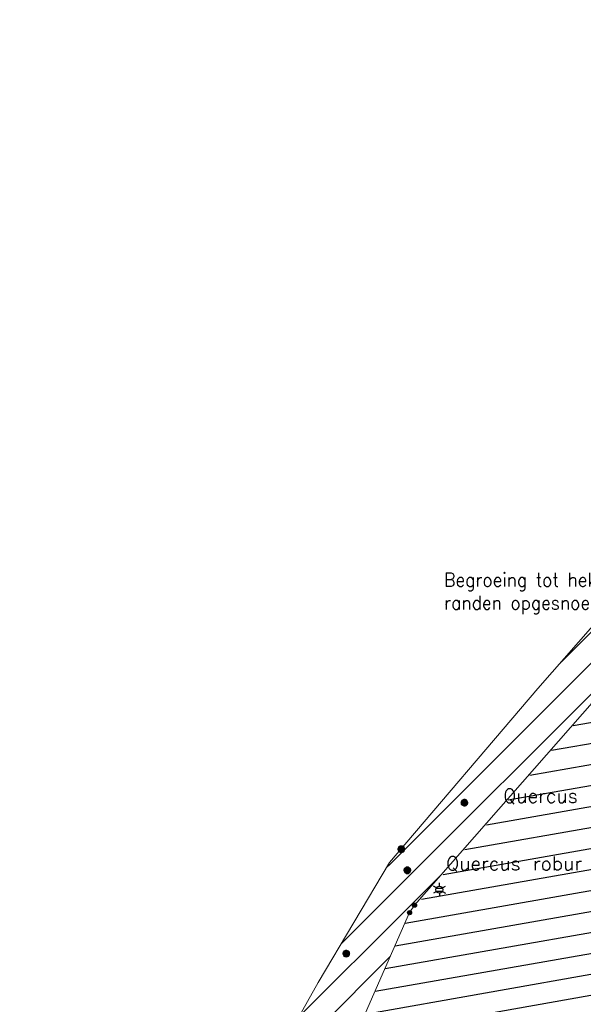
# Model space of a CAD drawing. Header units: metres. Extents: x 102852 to 106916, y 385458 to 392749.
# Tile 19 of 59: x 104744 to 104785, y 388180 to 388251. Entities that reach past the tile are written whole.
import ezdxf
from ezdxf.enums import TextEntityAlignment as Align

# ---------------------------------------------------------------- set-up
doc = ezdxf.new("R2010")
doc.units = ezdxf.units.M
for name, color, linetype, lineweight in [('0-BEPLANTING', 14, 'Continuous', 30), ('0-GRAS SPORTVELDEN', 3, 'Continuous', 30), ('_alg-maatvoering', 7, 'Continuous', 0), ('B-WE-GR-STRUIK-G', 90, 'Continuous', 13), ('B-WE-IE-MEUBILAIR_WEGMEUBILAIR-S', 7, 'Continuous', 30), ('B-WE-IE-OV-LICHTMAST-S', 40, 'Continuous', 30), ('Bomen', 84, 'Continuous', 0), ('Boomsoort', 10, 'Continuous', 0), ('N-WE-IE-TERREINAFSCHEIDING_KUNSTMATIG_HEKWERK-G', 6, 'Continuous', 0)]:
    doc.layers.add(name, color=color, linetype=linetype, lineweight=lineweight)
doc.styles.add('arial', font='arial.ttf')
doc.styles.add('NLCS-ISO', font='NLCS-ISO.ttf')
doc.styles.add('Style-txt', font='txt.shx')
pattern_1 = [(45, (0, 0), (-1.122532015, 1.122532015), [])]

# ---------------------------------------------------------------- blocks, each defined once
blk = doc.blocks.new('SIE-WEG_PAAL_VAST_7')
blk.add_hatch(color=256).paths.add_polyline_path([(-0.37, -0.37), (-0.37, 0.37), (0.37, 0.37), (0.37, -0.37)])
blk.add_circle((0, 0), 0.75)
blk.add_3dface([(0.37, 0.37), (-0.37, 0.37), (-0.37, -0.37), (0.37, -0.37)])
at = {"style": 'NLCS-ISO'}
blk.add_attdef('TYPE', (0, 0), '', height=1.75, dxfattribs=at)
blk = doc.blocks.new('B-SIE-WEG_LICHTMAST-SO_7')
at = {"ltscale": 0.1}
for p, q in [((-1.1, 0.63), (-2.19, 1.27)), ((0, 1.27), (0, 2.53)), ((1.1, 0.63), (2.19, 1.27)), ((-1.1, -0.63), (-2.19, -1.27)), ((0, -1.27), (0, -2.53)), ((1.1, -0.63), (2.19, -1.27))]:
    blk.add_line(p, q, dxfattribs=at)
at = {"flags": 128}
for points in [[(-1.16, 0.5), (1.16, 0.5)], [(-1.16, -0.5), (1.16, -0.5)]]:
    blk.add_lwpolyline(points, dxfattribs=at)
at = {"ltscale": 0.1}
blk.add_circle((0, 0), 1.27, dxfattribs=at)
at = {"style": 'NLCS-ISO'}
blk.add_attdef('TYPE', text='', height=1.8, dxfattribs=at).set_placement((0, 2.53), align=Align.BOTTOM_CENTER)
blk = doc.blocks.new('MPOLYGON_233')
at = {"layer": 'Bomen', "flags": 128}
for points in [[(104776.182, 388194.662), (104776.177, 388194.613), (104776.677, 388194.613)], [(104776.177, 388194.613), (104776.182, 388194.565), (104776.672, 388194.565)], [(104776.177, 388194.613), (104776.677, 388194.613), (104776.672, 388194.565)], [(104776.196, 388194.709), (104776.182, 388194.662), (104776.672, 388194.662)], [(104776.182, 388194.662), (104776.672, 388194.662), (104776.677, 388194.613)], [(104776.182, 388194.565), (104776.196, 388194.518), (104776.658, 388194.518)], [(104776.182, 388194.565), (104776.672, 388194.565), (104776.658, 388194.518)], [(104776.219, 388194.752), (104776.196, 388194.709), (104776.658, 388194.709)], [(104776.196, 388194.709), (104776.658, 388194.709), (104776.672, 388194.662)], [(104776.196, 388194.518), (104776.219, 388194.474), (104776.635, 388194.474)], [(104776.196, 388194.518), (104776.658, 388194.518), (104776.635, 388194.474)], [(104776.25, 388194.79), (104776.219, 388194.752), (104776.635, 388194.752)], [(104776.219, 388194.752), (104776.635, 388194.752), (104776.658, 388194.709)], [(104776.219, 388194.474), (104776.25, 388194.437), (104776.604, 388194.437)], [(104776.219, 388194.474), (104776.635, 388194.474), (104776.604, 388194.437)], [(104776.288, 388194.821), (104776.25, 388194.79), (104776.604, 388194.79)], [(104776.25, 388194.79), (104776.604, 388194.79), (104776.635, 388194.752)], [(104776.25, 388194.437), (104776.288, 388194.406), (104776.566, 388194.406)], [(104776.25, 388194.437), (104776.604, 388194.437), (104776.566, 388194.406)], [(104776.332, 388194.844), (104776.288, 388194.821), (104776.566, 388194.821)], [(104776.288, 388194.821), (104776.566, 388194.821), (104776.604, 388194.79)], [(104776.288, 388194.406), (104776.332, 388194.382), (104776.523, 388194.382)], [(104776.288, 388194.406), (104776.566, 388194.406), (104776.523, 388194.382)], [(104776.378, 388194.859), (104776.332, 388194.844), (104776.523, 388194.844)], [(104776.332, 388194.844), (104776.523, 388194.844), (104776.566, 388194.821)], [(104776.427, 388194.863), (104776.378, 388194.859), (104776.476, 388194.859)], [(104776.378, 388194.859), (104776.476, 388194.859), (104776.523, 388194.844)], [(104776.332, 388194.382), (104776.378, 388194.368), (104776.476, 388194.368)], [(104776.332, 388194.382), (104776.523, 388194.382), (104776.476, 388194.368)], [(104776.378, 388194.368), (104776.476, 388194.368), (104776.427, 388194.363)]]:
    blk.add_lwpolyline(points, close=True, dxfattribs=at)
at = {"layer": 'Bomen', "color": 74, "true_color": 0x55aa00, "flags": 128}
for points in [[(104776.177, 388194.613), (104776.182, 388194.662)], [(104776.182, 388194.565), (104776.177, 388194.613)], [(104776.182, 388194.662), (104776.196, 388194.709)], [(104776.196, 388194.518), (104776.182, 388194.565)], [(104776.196, 388194.709), (104776.219, 388194.752)], [(104776.219, 388194.474), (104776.196, 388194.518)], [(104776.219, 388194.752), (104776.25, 388194.79)], [(104776.25, 388194.437), (104776.219, 388194.474)], [(104776.25, 388194.79), (104776.288, 388194.821)], [(104776.288, 388194.406), (104776.25, 388194.437)], [(104776.288, 388194.821), (104776.332, 388194.844)], [(104776.332, 388194.382), (104776.288, 388194.406)], [(104776.332, 388194.844), (104776.378, 388194.859)], [(104776.378, 388194.859), (104776.427, 388194.863)], [(104776.427, 388194.863), (104776.476, 388194.859)], [(104776.476, 388194.859), (104776.523, 388194.844)], [(104776.523, 388194.844), (104776.566, 388194.821)], [(104776.566, 388194.406), (104776.523, 388194.382)], [(104776.566, 388194.821), (104776.604, 388194.79)], [(104776.604, 388194.437), (104776.566, 388194.406)], [(104776.604, 388194.79), (104776.635, 388194.752)], [(104776.635, 388194.474), (104776.604, 388194.437)], [(104776.635, 388194.752), (104776.658, 388194.709)], [(104776.658, 388194.518), (104776.635, 388194.474)], [(104776.658, 388194.709), (104776.672, 388194.662)], [(104776.672, 388194.565), (104776.658, 388194.518)], [(104776.672, 388194.662), (104776.677, 388194.613)], [(104776.677, 388194.613), (104776.672, 388194.565)], [(104776.378, 388194.368), (104776.332, 388194.382)], [(104776.427, 388194.363), (104776.378, 388194.368)], [(104776.476, 388194.368), (104776.427, 388194.363)], [(104776.523, 388194.382), (104776.476, 388194.368)]]:
    blk.add_lwpolyline(points, dxfattribs=at)
at = {"layer": 'Bomen'}
for points in [[(104776.182, 388194.662), (104776.177, 388194.613), (104776.677, 388194.613)], [(104776.196, 388194.709), (104776.182, 388194.662), (104776.672, 388194.662)], [(104776.182, 388194.662), (104776.672, 388194.662), (104776.677, 388194.613)], [(104776.219, 388194.752), (104776.196, 388194.709), (104776.658, 388194.709)], [(104776.196, 388194.709), (104776.658, 388194.709), (104776.672, 388194.662)], [(104776.25, 388194.79), (104776.219, 388194.752), (104776.635, 388194.752)], [(104776.219, 388194.752), (104776.635, 388194.752), (104776.658, 388194.709)], [(104776.288, 388194.821), (104776.25, 388194.79), (104776.604, 388194.79)], [(104776.25, 388194.79), (104776.604, 388194.79), (104776.635, 388194.752)], [(104776.332, 388194.844), (104776.288, 388194.821), (104776.566, 388194.821)], [(104776.288, 388194.821), (104776.566, 388194.821), (104776.604, 388194.79)], [(104776.378, 388194.859), (104776.332, 388194.844), (104776.523, 388194.844)], [(104776.332, 388194.844), (104776.523, 388194.844), (104776.566, 388194.821)], [(104776.427, 388194.863), (104776.378, 388194.859), (104776.476, 388194.859)], [(104776.378, 388194.859), (104776.476, 388194.859), (104776.523, 388194.844)]]:
    blk.add_solid(points, dxfattribs=at)
at = {"layer": 'Bomen', "extrusion": (0, 0, -1)}
for points in [[(-104776.177, 388194.613), (-104776.182, 388194.565), (-104776.672, 388194.565)], [(-104776.177, 388194.613), (-104776.677, 388194.613), (-104776.672, 388194.565)], [(-104776.182, 388194.565), (-104776.196, 388194.518), (-104776.658, 388194.518)], [(-104776.182, 388194.565), (-104776.672, 388194.565), (-104776.658, 388194.518)], [(-104776.196, 388194.518), (-104776.219, 388194.474), (-104776.635, 388194.474)], [(-104776.196, 388194.518), (-104776.658, 388194.518), (-104776.635, 388194.474)], [(-104776.219, 388194.474), (-104776.25, 388194.437), (-104776.604, 388194.437)], [(-104776.219, 388194.474), (-104776.635, 388194.474), (-104776.604, 388194.437)], [(-104776.25, 388194.437), (-104776.288, 388194.406), (-104776.566, 388194.406)], [(-104776.25, 388194.437), (-104776.604, 388194.437), (-104776.566, 388194.406)], [(-104776.288, 388194.406), (-104776.332, 388194.382), (-104776.523, 388194.382)], [(-104776.288, 388194.406), (-104776.566, 388194.406), (-104776.523, 388194.382)], [(-104776.332, 388194.382), (-104776.378, 388194.368), (-104776.476, 388194.368)], [(-104776.332, 388194.382), (-104776.523, 388194.382), (-104776.476, 388194.368)], [(-104776.378, 388194.368), (-104776.476, 388194.368), (-104776.427, 388194.363)]]:
    blk.add_solid(points, dxfattribs=at)
blk = doc.blocks.new('MPOLYGON_420')
at = {"layer": 'Bomen', "flags": 128}
for points in [[(104772.043, 388189.756), (104772.039, 388189.708), (104772.539, 388189.708)], [(104772.039, 388189.708), (104772.043, 388189.659), (104772.534, 388189.659)], [(104772.039, 388189.708), (104772.539, 388189.708), (104772.534, 388189.659)], [(104772.058, 388189.803), (104772.043, 388189.756), (104772.534, 388189.756)], [(104772.043, 388189.756), (104772.534, 388189.756), (104772.539, 388189.708)], [(104772.043, 388189.659), (104772.058, 388189.612), (104772.52, 388189.612)], [(104772.043, 388189.659), (104772.534, 388189.659), (104772.52, 388189.612)], [(104772.081, 388189.846), (104772.058, 388189.803), (104772.52, 388189.803)], [(104772.058, 388189.803), (104772.52, 388189.803), (104772.534, 388189.756)], [(104772.058, 388189.612), (104772.081, 388189.569), (104772.496, 388189.569)], [(104772.058, 388189.612), (104772.52, 388189.612), (104772.496, 388189.569)], [(104772.112, 388189.884), (104772.081, 388189.846), (104772.496, 388189.846)], [(104772.081, 388189.846), (104772.496, 388189.846), (104772.52, 388189.803)], [(104772.081, 388189.569), (104772.112, 388189.531), (104772.465, 388189.531)], [(104772.081, 388189.569), (104772.496, 388189.569), (104772.465, 388189.531)], [(104772.15, 388189.915), (104772.112, 388189.884), (104772.465, 388189.884)], [(104772.112, 388189.884), (104772.465, 388189.884), (104772.496, 388189.846)], [(104772.112, 388189.531), (104772.15, 388189.5), (104772.427, 388189.5)], [(104772.112, 388189.531), (104772.465, 388189.531), (104772.427, 388189.5)], [(104772.193, 388189.939), (104772.15, 388189.915), (104772.427, 388189.915)], [(104772.15, 388189.915), (104772.427, 388189.915), (104772.465, 388189.884)], [(104772.15, 388189.5), (104772.193, 388189.477), (104772.384, 388189.477)], [(104772.15, 388189.5), (104772.427, 388189.5), (104772.384, 388189.477)], [(104772.24, 388189.953), (104772.193, 388189.939), (104772.384, 388189.939)], [(104772.193, 388189.939), (104772.384, 388189.939), (104772.427, 388189.915)], [(104772.193, 388189.477), (104772.24, 388189.462), (104772.337, 388189.462)], [(104772.193, 388189.477), (104772.384, 388189.477), (104772.337, 388189.462)], [(104772.289, 388189.958), (104772.24, 388189.953), (104772.337, 388189.953)], [(104772.24, 388189.953), (104772.337, 388189.953), (104772.384, 388189.939)], [(104772.24, 388189.462), (104772.337, 388189.462), (104772.289, 388189.458)]]:
    blk.add_lwpolyline(points, close=True, dxfattribs=at)
at = {"layer": 'Bomen', "color": 74, "true_color": 0x55aa00, "flags": 128}
for points in [[(104772.039, 388189.708), (104772.043, 388189.756)], [(104772.043, 388189.659), (104772.039, 388189.708)], [(104772.043, 388189.756), (104772.058, 388189.803)], [(104772.058, 388189.612), (104772.043, 388189.659)], [(104772.058, 388189.803), (104772.081, 388189.846)], [(104772.081, 388189.569), (104772.058, 388189.612)], [(104772.081, 388189.846), (104772.112, 388189.884)], [(104772.112, 388189.531), (104772.081, 388189.569)], [(104772.112, 388189.884), (104772.15, 388189.915)], [(104772.15, 388189.5), (104772.112, 388189.531)], [(104772.15, 388189.915), (104772.193, 388189.939)], [(104772.193, 388189.477), (104772.15, 388189.5)], [(104772.193, 388189.939), (104772.24, 388189.953)], [(104772.24, 388189.462), (104772.193, 388189.477)], [(104772.24, 388189.953), (104772.289, 388189.958)], [(104772.289, 388189.458), (104772.24, 388189.462)], [(104772.289, 388189.958), (104772.337, 388189.953)], [(104772.337, 388189.462), (104772.289, 388189.458)], [(104772.337, 388189.953), (104772.384, 388189.939)], [(104772.384, 388189.477), (104772.337, 388189.462)], [(104772.384, 388189.939), (104772.427, 388189.915)], [(104772.427, 388189.5), (104772.384, 388189.477)], [(104772.427, 388189.915), (104772.465, 388189.884)], [(104772.465, 388189.531), (104772.427, 388189.5)], [(104772.465, 388189.884), (104772.496, 388189.846)], [(104772.496, 388189.569), (104772.465, 388189.531)], [(104772.496, 388189.846), (104772.52, 388189.803)], [(104772.52, 388189.612), (104772.496, 388189.569)], [(104772.52, 388189.803), (104772.534, 388189.756)], [(104772.534, 388189.659), (104772.52, 388189.612)], [(104772.534, 388189.756), (104772.539, 388189.708)], [(104772.539, 388189.708), (104772.534, 388189.659)]]:
    blk.add_lwpolyline(points, dxfattribs=at)
at = {"layer": 'Bomen'}
for points in [[(104772.043, 388189.756), (104772.039, 388189.708), (104772.539, 388189.708)], [(104772.058, 388189.803), (104772.043, 388189.756), (104772.534, 388189.756)], [(104772.043, 388189.756), (104772.534, 388189.756), (104772.539, 388189.708)], [(104772.081, 388189.846), (104772.058, 388189.803), (104772.52, 388189.803)], [(104772.058, 388189.803), (104772.52, 388189.803), (104772.534, 388189.756)], [(104772.112, 388189.884), (104772.081, 388189.846), (104772.496, 388189.846)], [(104772.081, 388189.846), (104772.496, 388189.846), (104772.52, 388189.803)], [(104772.15, 388189.915), (104772.112, 388189.884), (104772.465, 388189.884)], [(104772.112, 388189.884), (104772.465, 388189.884), (104772.496, 388189.846)], [(104772.193, 388189.939), (104772.15, 388189.915), (104772.427, 388189.915)], [(104772.15, 388189.915), (104772.427, 388189.915), (104772.465, 388189.884)], [(104772.24, 388189.953), (104772.193, 388189.939), (104772.384, 388189.939)], [(104772.193, 388189.939), (104772.384, 388189.939), (104772.427, 388189.915)], [(104772.289, 388189.958), (104772.24, 388189.953), (104772.337, 388189.953)], [(104772.24, 388189.953), (104772.337, 388189.953), (104772.384, 388189.939)]]:
    blk.add_solid(points, dxfattribs=at)
at = {"layer": 'Bomen', "extrusion": (0, 0, -1)}
for points in [[(-104772.039, 388189.708), (-104772.043, 388189.659), (-104772.534, 388189.659)], [(-104772.039, 388189.708), (-104772.539, 388189.708), (-104772.534, 388189.659)], [(-104772.043, 388189.659), (-104772.058, 388189.612), (-104772.52, 388189.612)], [(-104772.043, 388189.659), (-104772.534, 388189.659), (-104772.52, 388189.612)], [(-104772.058, 388189.612), (-104772.081, 388189.569), (-104772.496, 388189.569)], [(-104772.058, 388189.612), (-104772.52, 388189.612), (-104772.496, 388189.569)], [(-104772.081, 388189.569), (-104772.112, 388189.531), (-104772.465, 388189.531)], [(-104772.081, 388189.569), (-104772.496, 388189.569), (-104772.465, 388189.531)], [(-104772.112, 388189.531), (-104772.15, 388189.5), (-104772.427, 388189.5)], [(-104772.112, 388189.531), (-104772.465, 388189.531), (-104772.427, 388189.5)], [(-104772.15, 388189.5), (-104772.193, 388189.477), (-104772.384, 388189.477)], [(-104772.15, 388189.5), (-104772.427, 388189.5), (-104772.384, 388189.477)], [(-104772.193, 388189.477), (-104772.24, 388189.462), (-104772.337, 388189.462)], [(-104772.193, 388189.477), (-104772.384, 388189.477), (-104772.337, 388189.462)], [(-104772.24, 388189.462), (-104772.337, 388189.462), (-104772.289, 388189.458)]]:
    blk.add_solid(points, dxfattribs=at)
blk = doc.blocks.new('MPOLYGON_490')
at = {"layer": 'Bomen', "flags": 128}
for points in [[(104767.612, 388183.713), (104767.607, 388183.664), (104768.107, 388183.664)], [(104767.626, 388183.76), (104767.612, 388183.713), (104768.102, 388183.713)], [(104767.612, 388183.713), (104768.102, 388183.713), (104768.107, 388183.664)], [(104767.649, 388183.803), (104767.626, 388183.76), (104768.088, 388183.76)], [(104767.626, 388183.76), (104768.088, 388183.76), (104768.102, 388183.713)], [(104767.68, 388183.841), (104767.649, 388183.803), (104768.065, 388183.803)], [(104767.649, 388183.803), (104768.065, 388183.803), (104768.088, 388183.76)], [(104767.718, 388183.872), (104767.68, 388183.841), (104768.034, 388183.841)], [(104767.68, 388183.841), (104768.034, 388183.841), (104768.065, 388183.803)], [(104767.762, 388183.895), (104767.718, 388183.872), (104767.996, 388183.872)], [(104767.718, 388183.872), (104767.996, 388183.872), (104768.034, 388183.841)], [(104767.808, 388183.909), (104767.762, 388183.895), (104767.953, 388183.895)], [(104767.762, 388183.895), (104767.953, 388183.895), (104767.996, 388183.872)], [(104767.857, 388183.914), (104767.808, 388183.909), (104767.906, 388183.909)], [(104767.808, 388183.909), (104767.906, 388183.909), (104767.953, 388183.895)], [(104767.607, 388183.664), (104767.612, 388183.615), (104768.102, 388183.615)], [(104767.607, 388183.664), (104768.107, 388183.664), (104768.102, 388183.615)], [(104767.612, 388183.615), (104767.626, 388183.569), (104768.088, 388183.569)], [(104767.612, 388183.615), (104768.102, 388183.615), (104768.088, 388183.569)], [(104767.626, 388183.569), (104767.649, 388183.525), (104768.065, 388183.525)], [(104767.626, 388183.569), (104768.088, 388183.569), (104768.065, 388183.525)], [(104767.649, 388183.525), (104767.68, 388183.487), (104768.034, 388183.487)], [(104767.649, 388183.525), (104768.065, 388183.525), (104768.034, 388183.487)], [(104767.68, 388183.487), (104767.718, 388183.456), (104767.996, 388183.456)], [(104767.68, 388183.487), (104768.034, 388183.487), (104767.996, 388183.456)], [(104767.718, 388183.456), (104767.762, 388183.433), (104767.953, 388183.433)], [(104767.718, 388183.456), (104767.996, 388183.456), (104767.953, 388183.433)], [(104767.762, 388183.433), (104767.808, 388183.419), (104767.906, 388183.419)], [(104767.762, 388183.433), (104767.953, 388183.433), (104767.906, 388183.419)], [(104767.808, 388183.419), (104767.906, 388183.419), (104767.857, 388183.414)]]:
    blk.add_lwpolyline(points, close=True, dxfattribs=at)
at = {"layer": 'Bomen', "color": 74, "true_color": 0x55aa00, "flags": 128}
for points in [[(104767.607, 388183.664), (104767.612, 388183.713)], [(104767.612, 388183.713), (104767.626, 388183.76)], [(104767.626, 388183.76), (104767.649, 388183.803)], [(104767.649, 388183.803), (104767.68, 388183.841)], [(104767.68, 388183.841), (104767.718, 388183.872)], [(104767.718, 388183.872), (104767.762, 388183.895)], [(104767.762, 388183.895), (104767.808, 388183.909)], [(104767.808, 388183.909), (104767.857, 388183.914)], [(104767.857, 388183.914), (104767.906, 388183.909)], [(104767.906, 388183.909), (104767.953, 388183.895)], [(104767.953, 388183.895), (104767.996, 388183.872)], [(104767.996, 388183.872), (104768.034, 388183.841)], [(104768.034, 388183.841), (104768.065, 388183.803)], [(104768.065, 388183.803), (104768.088, 388183.76)], [(104768.088, 388183.76), (104768.102, 388183.713)], [(104768.102, 388183.713), (104768.107, 388183.664)], [(104767.612, 388183.615), (104767.607, 388183.664)], [(104767.626, 388183.569), (104767.612, 388183.615)], [(104767.649, 388183.525), (104767.626, 388183.569)], [(104767.68, 388183.487), (104767.649, 388183.525)], [(104767.718, 388183.456), (104767.68, 388183.487)], [(104767.762, 388183.433), (104767.718, 388183.456)], [(104767.808, 388183.419), (104767.762, 388183.433)], [(104767.857, 388183.414), (104767.808, 388183.419)], [(104767.906, 388183.419), (104767.857, 388183.414)], [(104767.953, 388183.433), (104767.906, 388183.419)], [(104767.996, 388183.456), (104767.953, 388183.433)], [(104768.034, 388183.487), (104767.996, 388183.456)], [(104768.065, 388183.525), (104768.034, 388183.487)], [(104768.088, 388183.569), (104768.065, 388183.525)], [(104768.102, 388183.615), (104768.088, 388183.569)], [(104768.107, 388183.664), (104768.102, 388183.615)]]:
    blk.add_lwpolyline(points, dxfattribs=at)
at = {"layer": 'Bomen'}
for points in [[(104767.612, 388183.713), (104767.607, 388183.664), (104768.107, 388183.664)], [(104767.626, 388183.76), (104767.612, 388183.713), (104768.102, 388183.713)], [(104767.612, 388183.713), (104768.102, 388183.713), (104768.107, 388183.664)], [(104767.649, 388183.803), (104767.626, 388183.76), (104768.088, 388183.76)], [(104767.626, 388183.76), (104768.088, 388183.76), (104768.102, 388183.713)], [(104767.68, 388183.841), (104767.649, 388183.803), (104768.065, 388183.803)], [(104767.649, 388183.803), (104768.065, 388183.803), (104768.088, 388183.76)], [(104767.718, 388183.872), (104767.68, 388183.841), (104768.034, 388183.841)], [(104767.68, 388183.841), (104768.034, 388183.841), (104768.065, 388183.803)], [(104767.762, 388183.895), (104767.718, 388183.872), (104767.996, 388183.872)], [(104767.718, 388183.872), (104767.996, 388183.872), (104768.034, 388183.841)], [(104767.808, 388183.909), (104767.762, 388183.895), (104767.953, 388183.895)], [(104767.762, 388183.895), (104767.953, 388183.895), (104767.996, 388183.872)], [(104767.857, 388183.914), (104767.808, 388183.909), (104767.906, 388183.909)], [(104767.808, 388183.909), (104767.906, 388183.909), (104767.953, 388183.895)]]:
    blk.add_solid(points, dxfattribs=at)
at = {"layer": 'Bomen', "extrusion": (0, 0, -1)}
for points in [[(-104767.607, 388183.664), (-104767.612, 388183.615), (-104768.102, 388183.615)], [(-104767.607, 388183.664), (-104768.107, 388183.664), (-104768.102, 388183.615)], [(-104767.612, 388183.615), (-104767.626, 388183.569), (-104768.088, 388183.569)], [(-104767.612, 388183.615), (-104768.102, 388183.615), (-104768.088, 388183.569)], [(-104767.626, 388183.569), (-104767.649, 388183.525), (-104768.065, 388183.525)], [(-104767.626, 388183.569), (-104768.088, 388183.569), (-104768.065, 388183.525)], [(-104767.649, 388183.525), (-104767.68, 388183.487), (-104768.034, 388183.487)], [(-104767.649, 388183.525), (-104768.065, 388183.525), (-104768.034, 388183.487)], [(-104767.68, 388183.487), (-104767.718, 388183.456), (-104767.996, 388183.456)], [(-104767.68, 388183.487), (-104768.034, 388183.487), (-104767.996, 388183.456)], [(-104767.718, 388183.456), (-104767.762, 388183.433), (-104767.953, 388183.433)], [(-104767.718, 388183.456), (-104767.996, 388183.456), (-104767.953, 388183.433)], [(-104767.762, 388183.433), (-104767.808, 388183.419), (-104767.906, 388183.419)], [(-104767.762, 388183.433), (-104767.953, 388183.433), (-104767.906, 388183.419)], [(-104767.808, 388183.419), (-104767.906, 388183.419), (-104767.857, 388183.414)]]:
    blk.add_solid(points, dxfattribs=at)
blk = doc.blocks.new('MPOLYGON_498')
at = {"layer": 'Bomen', "flags": 128}
for points in [[(104771.609, 388191.29), (104771.604, 388191.242), (104772.104, 388191.242)], [(104771.604, 388191.242), (104771.609, 388191.193), (104772.099, 388191.193)], [(104771.604, 388191.242), (104772.104, 388191.242), (104772.099, 388191.193)], [(104771.623, 388191.337), (104771.609, 388191.29), (104772.099, 388191.29)], [(104771.609, 388191.29), (104772.099, 388191.29), (104772.104, 388191.242)], [(104771.609, 388191.193), (104771.623, 388191.146), (104772.085, 388191.146)], [(104771.609, 388191.193), (104772.099, 388191.193), (104772.085, 388191.146)], [(104771.646, 388191.38), (104771.623, 388191.337), (104772.085, 388191.337)], [(104771.623, 388191.337), (104772.085, 388191.337), (104772.099, 388191.29)], [(104771.623, 388191.146), (104771.646, 388191.103), (104772.062, 388191.103)], [(104771.623, 388191.146), (104772.085, 388191.146), (104772.062, 388191.103)], [(104771.677, 388191.418), (104771.646, 388191.38), (104772.062, 388191.38)], [(104771.646, 388191.38), (104772.062, 388191.38), (104772.085, 388191.337)], [(104771.646, 388191.103), (104771.677, 388191.065), (104772.031, 388191.065)], [(104771.646, 388191.103), (104772.062, 388191.103), (104772.031, 388191.065)], [(104771.715, 388191.449), (104771.677, 388191.418), (104772.031, 388191.418)], [(104771.677, 388191.418), (104772.031, 388191.418), (104772.062, 388191.38)], [(104771.677, 388191.065), (104771.715, 388191.034), (104771.993, 388191.034)], [(104771.677, 388191.065), (104772.031, 388191.065), (104771.993, 388191.034)], [(104771.758, 388191.473), (104771.715, 388191.449), (104771.993, 388191.449)], [(104771.715, 388191.449), (104771.993, 388191.449), (104772.031, 388191.418)], [(104771.715, 388191.034), (104771.758, 388191.011), (104771.95, 388191.011)], [(104771.715, 388191.034), (104771.993, 388191.034), (104771.95, 388191.011)], [(104771.805, 388191.487), (104771.758, 388191.473), (104771.95, 388191.473)], [(104771.758, 388191.473), (104771.95, 388191.473), (104771.993, 388191.449)], [(104771.758, 388191.011), (104771.805, 388190.996), (104771.903, 388190.996)], [(104771.758, 388191.011), (104771.95, 388191.011), (104771.903, 388190.996)], [(104771.854, 388191.492), (104771.805, 388191.487), (104771.903, 388191.487)], [(104771.805, 388191.487), (104771.903, 388191.487), (104771.95, 388191.473)], [(104771.805, 388190.996), (104771.903, 388190.996), (104771.854, 388190.992)]]:
    blk.add_lwpolyline(points, close=True, dxfattribs=at)
at = {"layer": 'Bomen', "color": 74, "true_color": 0x55aa00, "flags": 128}
for points in [[(104771.604, 388191.242), (104771.609, 388191.29)], [(104771.609, 388191.193), (104771.604, 388191.242)], [(104771.609, 388191.29), (104771.623, 388191.337)], [(104771.623, 388191.146), (104771.609, 388191.193)], [(104771.623, 388191.337), (104771.646, 388191.38)], [(104771.646, 388191.103), (104771.623, 388191.146)], [(104771.646, 388191.38), (104771.677, 388191.418)], [(104771.677, 388191.065), (104771.646, 388191.103)], [(104771.677, 388191.418), (104771.715, 388191.449)], [(104771.715, 388191.034), (104771.677, 388191.065)], [(104771.715, 388191.449), (104771.758, 388191.473)], [(104771.758, 388191.011), (104771.715, 388191.034)], [(104771.758, 388191.473), (104771.805, 388191.487)], [(104771.805, 388190.996), (104771.758, 388191.011)], [(104771.805, 388191.487), (104771.854, 388191.492)], [(104771.854, 388190.992), (104771.805, 388190.996)], [(104771.854, 388191.492), (104771.903, 388191.487)], [(104771.903, 388190.996), (104771.854, 388190.992)], [(104771.903, 388191.487), (104771.95, 388191.473)], [(104771.95, 388191.011), (104771.903, 388190.996)], [(104771.95, 388191.473), (104771.993, 388191.449)], [(104771.993, 388191.034), (104771.95, 388191.011)], [(104771.993, 388191.449), (104772.031, 388191.418)], [(104772.031, 388191.065), (104771.993, 388191.034)], [(104772.031, 388191.418), (104772.062, 388191.38)], [(104772.062, 388191.103), (104772.031, 388191.065)], [(104772.062, 388191.38), (104772.085, 388191.337)], [(104772.085, 388191.146), (104772.062, 388191.103)], [(104772.085, 388191.337), (104772.099, 388191.29)], [(104772.099, 388191.193), (104772.085, 388191.146)], [(104772.099, 388191.29), (104772.104, 388191.242)], [(104772.104, 388191.242), (104772.099, 388191.193)]]:
    blk.add_lwpolyline(points, dxfattribs=at)
at = {"layer": 'Bomen'}
for points in [[(104771.609, 388191.29), (104771.604, 388191.242), (104772.104, 388191.242)], [(104771.623, 388191.337), (104771.609, 388191.29), (104772.099, 388191.29)], [(104771.609, 388191.29), (104772.099, 388191.29), (104772.104, 388191.242)], [(104771.646, 388191.38), (104771.623, 388191.337), (104772.085, 388191.337)], [(104771.623, 388191.337), (104772.085, 388191.337), (104772.099, 388191.29)], [(104771.677, 388191.418), (104771.646, 388191.38), (104772.062, 388191.38)], [(104771.646, 388191.38), (104772.062, 388191.38), (104772.085, 388191.337)], [(104771.715, 388191.449), (104771.677, 388191.418), (104772.031, 388191.418)], [(104771.677, 388191.418), (104772.031, 388191.418), (104772.062, 388191.38)], [(104771.758, 388191.473), (104771.715, 388191.449), (104771.993, 388191.449)], [(104771.715, 388191.449), (104771.993, 388191.449), (104772.031, 388191.418)], [(104771.805, 388191.487), (104771.758, 388191.473), (104771.95, 388191.473)], [(104771.758, 388191.473), (104771.95, 388191.473), (104771.993, 388191.449)], [(104771.854, 388191.492), (104771.805, 388191.487), (104771.903, 388191.487)], [(104771.805, 388191.487), (104771.903, 388191.487), (104771.95, 388191.473)]]:
    blk.add_solid(points, dxfattribs=at)
at = {"layer": 'Bomen', "extrusion": (0, 0, -1)}
for points in [[(-104771.604, 388191.242), (-104771.609, 388191.193), (-104772.099, 388191.193)], [(-104771.604, 388191.242), (-104772.104, 388191.242), (-104772.099, 388191.193)], [(-104771.609, 388191.193), (-104771.623, 388191.146), (-104772.085, 388191.146)], [(-104771.609, 388191.193), (-104772.099, 388191.193), (-104772.085, 388191.146)], [(-104771.623, 388191.146), (-104771.646, 388191.103), (-104772.062, 388191.103)], [(-104771.623, 388191.146), (-104772.085, 388191.146), (-104772.062, 388191.103)], [(-104771.646, 388191.103), (-104771.677, 388191.065), (-104772.031, 388191.065)], [(-104771.646, 388191.103), (-104772.062, 388191.103), (-104772.031, 388191.065)], [(-104771.677, 388191.065), (-104771.715, 388191.034), (-104771.993, 388191.034)], [(-104771.677, 388191.065), (-104772.031, 388191.065), (-104771.993, 388191.034)], [(-104771.715, 388191.034), (-104771.758, 388191.011), (-104771.95, 388191.011)], [(-104771.715, 388191.034), (-104771.993, 388191.034), (-104771.95, 388191.011)], [(-104771.758, 388191.011), (-104771.805, 388190.996), (-104771.903, 388190.996)], [(-104771.758, 388191.011), (-104771.95, 388191.011), (-104771.903, 388190.996)], [(-104771.805, 388190.996), (-104771.903, 388190.996), (-104771.854, 388190.992)]]:
    blk.add_solid(points, dxfattribs=at)

msp = doc.modelspace()

# ---------------------------------------------------------------- hatches: boundary and pattern name
at = {"layer": '0-BEPLANTING', "ltscale": 0.2}
h = msp.add_hatch(dxfattribs=at)
h.set_pattern_fill('ANSI31', color=256, scale=0.1, pattern_type=2)
h.set_pattern_definition(pattern_1)
h.paths.add_polyline_path([(104987.201, 388309.166), (104992.925, 388315.588), (104992.756, 388316.667), (104991.641, 388317.403), (104953.135, 388274.476), (104923.953, 388240.828), (104926.911, 388240.402), (104944.757, 388260.964), (104957.242, 388276.217), (104972.593, 388292.144)])
h.paths.add_polyline_path([(104936.204, 388377.188), (104952.646, 388367.271), (104969.821, 388352.819), (104974.522, 388348.095), (104980.289, 388345.028), (104984.264, 388338.012), (104991.022, 388328.917), (104993.469, 388321.613), (105005.563, 388330.004), (104996.896, 388342.497), (104976.68, 388370.134), (104961.352, 388387.307), (104947.568, 388403.325), (104947.217, 388404.45), (104938.787, 388397.035), (104930.964, 388390.489), (104916.114, 388375.269), (104903.991, 388361.911), (104899.862, 388357.443), (104895.733, 388352.975), (104891.914, 388348.244), (104885.812, 388340.551), (104877.742, 388328.044), (104867.665, 388309.754), (104853.458, 388287.129), (104848.149, 388279.703), (104837.038, 388265.339), (104824.573, 388250.432), (104801.029, 388224.864), (104781.751, 388202.889), (104770.991, 388190.278), (104772.452, 388186.635), (104772.811, 388187.175), (104805.639, 388224.606), (104808.222, 388227.561), (104831.7, 388254.318), (104832.147, 388254.814), (104859.776, 388286.427), (104860.103, 388290.424), (104882.914, 388316.421), (104883.344, 388316.932), (104906.664, 388343.462), (104907.096, 388343.97)])
h = msp.add_hatch(dxfattribs=at)
h.set_pattern_fill('ANSI31', color=256, scale=0.1, pattern_type=2)
h.set_pattern_definition(pattern_1)
h.paths.add_polyline_path([(104756.061, 388149.255), (104772.452, 388186.635), (104770.991, 388190.278), (104765.813, 388181.578), (104756.879, 388165.625), (104748.388, 388147.694), (104744.305, 388139.441), (104744.179, 388137.425), (104748.207, 388132.687), (104779.509, 388110.364), (104819.499, 388079.894), (104841.893, 388065.736), (104865.992, 388047.75), (104883.867, 388034.454), (104885.839, 388036.683), (104878.954, 388042.122), (104849.673, 388065.807), (104846.642, 388068.678), (104828.04, 388085.226), (104813.14, 388098.382), (104795.78, 388113.676), (104789.967, 388118.795), (104781.29, 388126.529), (104755.997, 388149.117)])
at = {"layer": '0-GRAS SPORTVELDEN'}
h = msp.add_hatch(dxfattribs=at)
h.set_pattern_fill('HATCH', color=256, scale=0.1, style=0, pattern_type=2)
h.set_pattern_definition([(10, (104855.1661, 388267.5408), (-0.260472, 1.477212), [])])
h.paths.add_polyline_path([(104897.532, 388253.754), (104861.969, 388284.54), (104859.776, 388286.427), (104832.147, 388254.814), (104808.222, 388227.561), (104772.452, 388186.635), (104756.052, 388149.067), (104785.14, 388123.098), (104812.751, 388155.589), (104830.706, 388175.165), (104844.226, 388192.198), (104868.79, 388218.169), (104896.676, 388250.244), (104897.116, 388251.288), (104897.555, 388252.332)])

# ---------------------------------------------------------------- linework, layer by layer
at = {"layer": 'B-WE-GR-STRUIK-G', "flags": 128}
msp.add_lwpolyline([(104748.207, 388132.687), (104744.179, 388137.425), (104744.305, 388139.441), (104748.388, 388147.694), (104756.879, 388165.625), (104765.813, 388181.578), (104770.991, 388190.278), (104781.751, 388202.889), (104801.029, 388224.864), (104824.573, 388250.432), (104837.038, 388265.339), (104848.149, 388279.703), (104853.458, 388287.129), (104867.665, 388309.754)], dxfattribs=at)
at = {"layer": 'N-WE-IE-TERREINAFSCHEIDING_KUNSTMATIG_HEKWERK-G', "flags": 128}
msp.add_lwpolyline([(104752.054, 388140.646), (104756.061, 388149.255), (104772.452, 388186.635), (104772.811, 388187.175), (104807.781, 388227.048), (104808.222, 388227.561), (104831.7, 388254.318), (104832.147, 388254.814), (104859.776, 388286.427)], dxfattribs=at)

# ---------------------------------------------------------------- block references
at = {"layer": 'B-WE-IE-MEUBILAIR_WEGMEUBILAIR-S', "xscale": 0.2, "yscale": 0.2, "zscale": 0.2, "rotation": 360}
for p in [(104772.811, 388187.175), (104772.452, 388186.635)]:
    msp.add_blockref('SIE-WEG_PAAL_VAST_7', p, dxfattribs=at)
at = {"layer": 'B-WE-IE-OV-LICHTMAST-S', "xscale": 0.2, "yscale": 0.2, "zscale": 0.2, "rotation": 360}
msp.add_blockref('B-SIE-WEG_LICHTMAST-SO_7', (104774.614, 388188.303), dxfattribs=at)
at = {"layer": 'Bomen', "rotation": 360}
for name in ['MPOLYGON_233', 'MPOLYGON_498', 'MPOLYGON_420', 'MPOLYGON_490']:
    msp.add_blockref(name, (0, 0, 0.134), dxfattribs=at)

# ---------------------------------------------------------------- texts
at = {"layer": '_alg-maatvoering', "insert": (104774.96, 388211.291), "char_height": 1, "attachment_point": 1, "style": 'arial'}
msp.add_mtext('\\FSTANDARD;Begroeing tot hekwerk\\Pranden opgesnoeid als haag 3 m hoog', dxfattribs=at)
at = {"layer": 'Boomsoort', "color": 7, "style": 'Style-txt'}
for p in [(104789.094, 388194.613, 0.134), (104784.955, 388189.708, 0.134)]:
    msp.add_text('Quercus robur', height=1, dxfattribs=at).set_placement(p, align=Align.RIGHT)

doc.saveas('drawing.dxf')
